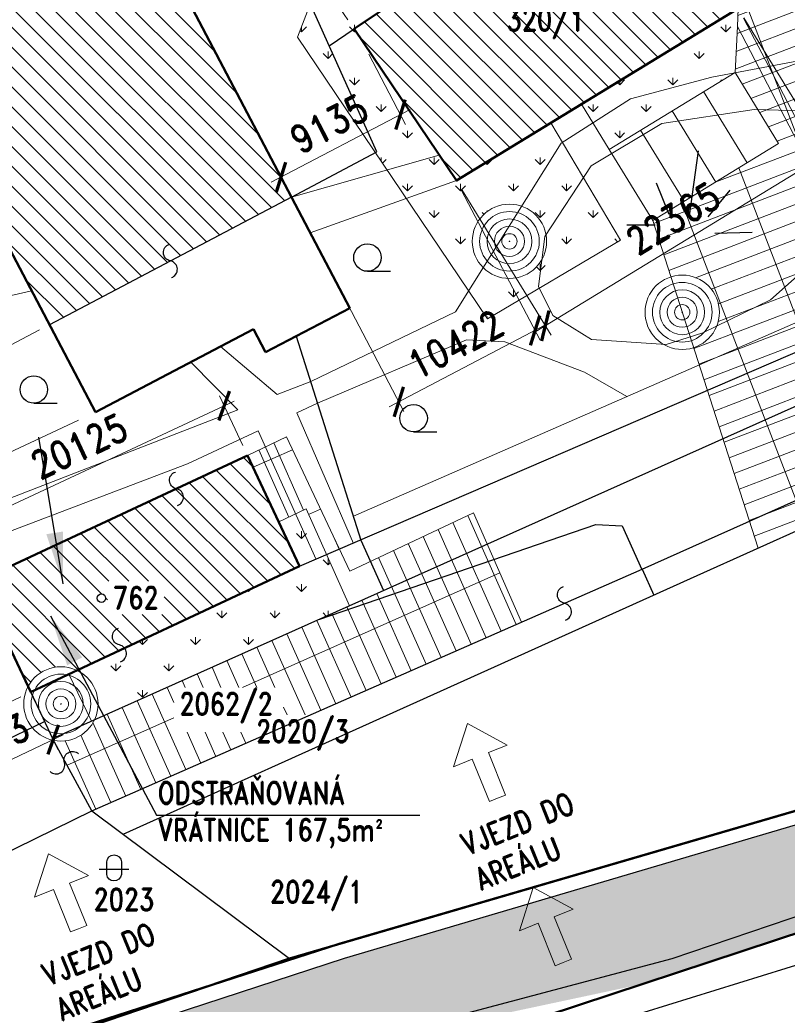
# Model space of a CAD drawing. Header units: millimetres. Extents: x -156521 to 298750130, y -256155368 to 337239.
# Tile 23 of 74: x 169499 to 221493, y -554234 to -487493. Entities that reach past the tile are written whole.
import ezdxf
from ezdxf.lldxf.tags import DXFTag

# ---------------------------------------------------------------- set-up
doc = ezdxf.new("R2010")
doc.units = ezdxf.units.MM
for name, color, linetype, lineweight in [('IN_C_TENKA', 7, 'Continuous', 18), ('IN_KOTY', 4, 'Continuous', 13), ('IN_SRAFY', 8, 'Continuous', 9)]:
    doc.layers.add(name, color=color, linetype=linetype, lineweight=lineweight)
doc.layers.add('IN_TEXT', color=7, linetype='Continuous')
doc.layers.add('KATASTR', color=116, linetype='Continuous')
doc.styles.add('Koty', font='romand.shx', dxfattribs={"width": 0.8})
doc.styles.add('ROMAND', font='romand.shx', dxfattribs={"width": 0.85})
tags = doc.linetypes.add('DOT', pattern=[1.75, 0.25, -1.5]).pattern_tags.tags
tags[6:7] = [DXFTag(74, 4), DXFTag(75, 0), DXFTag(340, '0'), DXFTag(46, 0.0), DXFTag(50, 0.0), DXFTag(44, 0.0), DXFTag(45, 0.0)]
tags[4:5] = [DXFTag(74, 4), DXFTag(75, 0), DXFTag(340, '0'), DXFTag(46, 0.0), DXFTag(50, 0.0), DXFTag(44, 0.0), DXFTag(45, 0.0)]
tags = doc.linetypes.add('DOT2', pattern=[0.875, 0.125, -0.75]).pattern_tags.tags
tags[6:7] = [DXFTag(74, 4), DXFTag(75, 0), DXFTag(340, '0'), DXFTag(46, 0.0), DXFTag(50, 0.0), DXFTag(44, 0.0), DXFTag(45, 0.0)]
tags[4:5] = [DXFTag(74, 4), DXFTag(75, 0), DXFTag(340, '0'), DXFTag(46, 0.0), DXFTag(50, 0.0), DXFTag(44, 0.0), DXFTag(45, 0.0)]
tags = doc.linetypes.add('TEČKOVANÁ', pattern=[4.7625, 0, -4.7625]).pattern_tags.tags
tags[6:7] = [DXFTag(74, 4), DXFTag(75, 0), DXFTag(340, '0'), DXFTag(46, 0.0), DXFTag(50, 0.0), DXFTag(44, 0.0), DXFTag(45, 0.0)]
tags[4:5] = [DXFTag(74, 4), DXFTag(75, 0), DXFTag(340, '0'), DXFTag(46, 0.0), DXFTag(50, 0.0), DXFTag(44, 0.0), DXFTag(45, 0.0)]
doc.dimstyles.new('IP 1_100', dxfattribs={"dimscale": 100, "dimtxt": 2.5, "dimasz": 2, "dimexe": 1, "dimexo": 1, "dimgap": 1, "dimtad": 1, "dimtoh": 1, "dimdec": 0, "dimzin": 0, "dimdsep": 46, "dimtxsty": 'ROMAND', "dimblk": 'ARCHTICK', "dimcen": 0.09, "dimclrt": 7, "dimadec": 0, "dimazin": 0, "dimtfac": 1, "dimtdec": 4, "dimtofl": 0, "dimtmove": 2, "dimatfit": 3, "dimfxl": 1, "dimtolj": 1, "dimtzin": 0, "dimarcsym": 0})
pattern_1 = [(135, (-1e-15, -673319.6), (-673.5192, -673.5192), [])]

# ---------------------------------------------------------------- blocks, each defined once
blk = doc.blocks.new('_ArchTick')
at = {"color": 0, "linetype": 'ByBlock', "lineweight": 13, "transparency": 33554687, "const_width": 0.15}
blk.add_lwpolyline([(-0.5, -0.5), (0.5, 0.5)], dxfattribs=at)
blk = doc.blocks.new('*45')
at = {"layer": 'IN_KOTY', "ltscale": 700, "transparency": 16777216}
for p, q in [((193147, -489837), (195638, -494591)), ((195954, -493578), (186534, -498515)), ((185055, -494078), (187546, -498831))]:
    blk.add_line(p, q, dxfattribs=at)
at = {"layer": 'IN_KOTY', "ltscale": 700, "transparency": 16777216, "xscale": 1500, "yscale": 1500, "zscale": 1500}
for p, rotation in [((195290, -493926), 27.65675675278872), ((187198, -498167), 207.6567567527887)]:
    blk.add_blockref('_ArchTick', p, dxfattribs=dict(at, rotation=rotation))
at = {"layer": 'IN_KOTY', "color": 7, "ltscale": 700, "transparency": 16777216, "insert": (190461, -494552), "char_height": 1875, "width": 4797.27, "attachment_point": 5, "rotation": 27.65676, "style": 'ROMAND'}
blk.add_mtext('\\A1;9135', dxfattribs=at)
blk = doc.blocks.new('*81')
at = {"layer": 'IN_KOTY', "ltscale": 700, "transparency": 16777216}
for p, q in [((218560, -487376), (224575, -497215)), ((204461, -508631), (224823, -496184)), ((199477, -499040), (205492, -508880))]:
    blk.add_line(p, q, dxfattribs=at)
at = {"layer": 'IN_KOTY', "ltscale": 700, "transparency": 16777216, "xscale": 1500, "yscale": 1500, "zscale": 1500}
for p, rotation in [((224184, -496576), 31.43458134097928), ((205101, -508240), 211.4345813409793)]:
    blk.add_blockref('_ArchTick', p, dxfattribs=dict(at, rotation=rotation))
at = {"layer": 'IN_KOTY', "color": 7, "ltscale": 700, "transparency": 16777216, "insert": (213762, -500968), "char_height": 1875, "width": 6076.26, "attachment_point": 5, "rotation": 31.43458, "style": 'ROMAND'}
blk.add_mtext('\\A1;22365', dxfattribs=at)
blk = doc.blocks.new('*83')
at = {"layer": 'IN_KOTY', "ltscale": 700, "transparency": 16777216}
for p, q in [((187535, -482625), (196128, -476826)), ((199078, -482539), (195086, -476624)), ((191729, -487499), (187737, -481584))]:
    blk.add_line(p, q, dxfattribs=at)
at = {"layer": 'IN_KOTY', "ltscale": 700, "transparency": 16777216, "xscale": 1500, "yscale": 1500, "zscale": 1500}
for p, rotation in [((195506, -477245), 34.01532151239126), ((188157, -482205), 214.0153215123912)]:
    blk.add_blockref('_ArchTick', p, dxfattribs=dict(at, rotation=rotation))
at = {"layer": 'IN_KOTY', "color": 7, "ltscale": 700, "transparency": 16777216, "insert": (190887, -478327), "char_height": 1875, "width": 4786.59, "attachment_point": 5, "rotation": 34.01532, "style": 'ROMAND'}
blk.add_mtext('\\A1;8866', dxfattribs=at)
blk = doc.blocks.new('*87')
at = {"layer": 'IN_KOTY', "ltscale": 700, "transparency": 16777216}
for p, q in [((199434, -499064), (204757, -509221)), ((190204, -503902), (195526, -514058)), ((205073, -508208), (194514, -513742))]:
    blk.add_line(p, q, dxfattribs=at)
at = {"layer": 'IN_KOTY', "ltscale": 700, "transparency": 16777216, "xscale": 1500, "yscale": 1500, "zscale": 1500}
for p, rotation in [((204409, -508556), 27.65675675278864), ((195178, -513394), 207.6567567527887)]:
    blk.add_blockref('_ArchTick', p, dxfattribs=dict(at, rotation=rotation))
at = {"layer": 'IN_KOTY', "color": 7, "ltscale": 700, "transparency": 16777216, "insert": (199010, -509480), "char_height": 1875, "width": 5875.08, "attachment_point": 5, "rotation": 27.65676, "style": 'ROMAND'}
blk.add_mtext('\\A1;10422', dxfattribs=at)
blk = doc.blocks.new('*89')
at = {"layer": 'IN_KOTY', "ltscale": 700, "transparency": 16777216}
for p, q in [((243736, -474189), (249028, -484290)), ((222796, -497185), (249344, -483278)), ((218517, -487400), (223809, -497501))]:
    blk.add_line(p, q, dxfattribs=at)
at = {"layer": 'IN_KOTY', "ltscale": 700, "transparency": 16777216, "xscale": 1500, "yscale": 1500, "zscale": 1500}
for p, rotation in [((248680, -483626), 27.64786981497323), ((223461, -496837), 207.6478698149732)]:
    blk.add_blockref('_ArchTick', p, dxfattribs=dict(at, rotation=rotation))
at = {"layer": 'IN_KOTY', "color": 7, "ltscale": 700, "transparency": 16777216, "insert": (235287, -488736), "char_height": 1875, "width": 6059.17, "attachment_point": 5, "rotation": 27.64787, "style": 'ROMAND'}
blk.add_mtext('\\A1;28470', dxfattribs=at)
blk = doc.blocks.new('*108')
at = {"layer": 'IN_KOTY', "ltscale": 700, "transparency": 16777216}
for p, q in [((184605, -516345), (183031, -512985)), ((164444, -522517), (184029, -513346)), ((166379, -524880), (164806, -521520))]:
    blk.add_line(p, q, dxfattribs=at)
at = {"layer": 'IN_KOTY', "ltscale": 700, "transparency": 16777216, "xscale": 1500, "yscale": 1500, "zscale": 1500}
for p, rotation in [((183349, -513664), 25.09252012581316), ((165124, -522199), 205.0925201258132)]:
    blk.add_blockref('_ArchTick', p, dxfattribs=dict(at, rotation=rotation))
at = {"layer": 'IN_KOTY', "color": 7, "ltscale": 700, "transparency": 16777216, "insert": (173521, -516403), "char_height": 1875, "width": 6076.26, "attachment_point": 5, "rotation": 25.09252, "style": 'ROMAND'}
blk.add_mtext('\\A1;20125', dxfattribs=at)
blk = doc.blocks.new('*109')
at = {"layer": 'IN_KOTY', "ltscale": 700, "transparency": 16777216}
for p, q in [((166019, -525880), (162196, -527686)), ((162554, -526687), (166742, -535553)), ((169567, -533389), (165744, -535195))]:
    blk.add_line(p, q, dxfattribs=at)
at = {"layer": 'IN_KOTY', "ltscale": 700, "transparency": 16777216, "xscale": 1500, "yscale": 1500, "zscale": 1500}
for p, rotation in [((162874, -527365), 115.2873047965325), ((166422, -534875), 295.2873047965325)]:
    blk.add_blockref('_ArchTick', p, dxfattribs=dict(at, rotation=rotation))
at = {"layer": 'IN_KOTY', "color": 7, "ltscale": 700, "transparency": 16777216, "insert": (166174, -530399), "char_height": 1875, "width": 4799.41, "attachment_point": 5, "rotation": 295.2873, "style": 'ROMAND'}
blk.add_mtext('\\A1;8305', dxfattribs=at)
blk = doc.blocks.new('*110')
at = {"layer": 'IN_KOTY', "ltscale": 700, "transparency": 16777216}
for p, q in [((173475, -514633), (159211, -521312)), ((159573, -520315), (163186, -528031)), ((176452, -520991), (162189, -527670))]:
    blk.add_line(p, q, dxfattribs=at)
at = {"layer": 'IN_KOTY', "ltscale": 700, "transparency": 16777216, "xscale": 1500, "yscale": 1500, "zscale": 1500}
for p, rotation in [((159891, -520994), 115.0925201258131), ((162868, -527352), 295.0925201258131)]:
    blk.add_blockref('_ArchTick', p, dxfattribs=dict(at, rotation=rotation))
at = {"layer": 'IN_KOTY', "color": 7, "ltscale": 700, "transparency": 16777216, "insert": (162908, -523457), "char_height": 1875, "width": 4470.4, "attachment_point": 5, "rotation": 295.09252, "style": 'ROMAND'}
blk.add_mtext('\\A1;7021', dxfattribs=at)
blk = doc.blocks.new('*111')
at = {"layer": 'IN_KOTY', "ltscale": 700, "transparency": 16777216}
for p, q in [((169621, -531748), (172089, -536972)), ((162530, -535098), (164998, -540322)), ((163999, -539964), (172447, -535974))]:
    blk.add_line(p, q, dxfattribs=at)
at = {"layer": 'IN_KOTY', "ltscale": 700, "transparency": 16777216, "xscale": 1500, "yscale": 1500, "zscale": 1500}
for p, rotation in [((171769, -536294), 25.28730478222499), ((164678, -539644), 205.287304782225)]:
    blk.add_blockref('_ArchTick', p, dxfattribs=dict(at, rotation=rotation))
at = {"layer": 'IN_KOTY', "color": 7, "ltscale": 700, "transparency": 16777216, "insert": (167502, -536443), "char_height": 1875, "width": 4772.7, "attachment_point": 5, "rotation": 25.2873, "style": 'ROMAND'}
blk.add_mtext('\\A1;7843', dxfattribs=at)
blk = doc.blocks.new('*124')
at = {"layer": 'IN_KOTY', "ltscale": 700, "transparency": 16777216}
for p, q in [((147914, -464762), (142794, -467445)), ((166735, -511514), (143110, -466433)), ((170843, -508515), (165723, -511198))]:
    blk.add_line(p, q, dxfattribs=at)
at = {"layer": 'IN_KOTY', "ltscale": 700, "transparency": 16777216, "xscale": 1500, "yscale": 1500, "zscale": 1500}
for p, rotation in [((143458, -467097), 117.6567567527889), ((166387, -510850), 297.6567567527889)]:
    blk.add_blockref('_ArchTick', p, dxfattribs=dict(at, rotation=rotation))
at = {"layer": 'IN_KOTY', "color": 7, "ltscale": 700, "transparency": 16777216, "insert": (156418, -488190), "char_height": 1875, "width": 6101.54, "attachment_point": 5, "rotation": 297.65676, "style": 'ROMAND'}
blk.add_mtext('\\A1;49397', dxfattribs=at)

msp = doc.modelspace()

# ---------------------------------------------------------------- hatches: boundary and pattern name
at = {"layer": 'IN_SRAFY', "transparency": 33554687}
h = msp.add_hatch(dxfattribs=at)
h.set_pattern_fill('ANSI31', color=42, scale=300, angle=90, style=0, pattern_type=2)
h.set_pattern_definition(pattern_1)
h.paths.add_polyline_path([(171507.10989, -508166.98477), (187904.11524, -499513.83491), (166940.60515, -499513.83491)])
h.paths.add_polyline_path([(166940.60515, -499513.83491), (187904.11524, -499513.83491), (169544.59699, -464479.88567), (148452.22836, -464479.88567)])
h.paths.add_polyline_path([(148452.22836, -464479.88567), (169544.59699, -464479.88567), (165000.09431, -455807.98731)])
h = msp.add_hatch(dxfattribs=at)
h.set_pattern_fill('GRATE', color=8, scale=1400, angle=21, style=0, pattern_type=2)
h.set_pattern_definition([(21, (-6e-11, -673319.6), (-398.2364, 1037.4412), []), (111, (-6e-11, -673319.6), (-4149.765, -1592.946), [])])
h.paths.add_polyline_path([(219517.78501, -523306.169), (223561.17726, -521481.79139), (233279.23008, -517097.00831), (232700.58416, -515892.44942), (232470.72, -515413.94448), (231127.05843, -512616.86348), (230302.85528, -510901.13163), (229944.8139, -510155.80202), (230912.24945, -509722.63628), (231132.22065, -509624.14497), (231413.50742, -509498.19985), (231752.75164, -509346.30449), (231936.64494, -509263.96693), (231909.3879, -509170.27226), (231851.76739, -508972.20472), (231788.42441, -508754.46645), (231720.11516, -508519.6569), (231647.65515, -508270.57931), (231647.65515, -508270.57931), (231614.66294, -508157.17026), (231581.10987, -508041.8333), (231547.07363, -507924.83548), (231512.63304, -507806.44769), (231477.86782, -507686.94404), (231442.85848, -507566.60123), (231407.68608, -507445.69789), (231372.43205, -507324.51397), (231201.6052, -506737.30539), (231040.18953, -506182.44727), (231034.28876, -506162.16369), (230897.07774, -505690.50781), (230780.15414, -505288.58891), (230695.86028, -504998.83305), (230648.84006, -504837.20344), (230641.68392, -504812.60458), (214184.63876, -504812.60458), (214775.4215, -504837.20344), (215344.19669, -504998.83305), (215859.62941, -505288.58891), (216293.32348, -505690.50781), (216607.85922, -506162.16369), (216621.38585, -506182.44727), (216825.74293, -506737.30539), (216895.13629, -507324.51397), (216892.21986, -507445.69789), (216883.47733, -507566.60123), (216868.92893, -507686.94404), (216848.60834, -507806.44769), (216822.56263, -507924.83548), (216790.8521, -508041.8333), (216753.55016, -508157.17026), (216710.74319, -508270.57931), (216710.74319, -508270.57931), (216593.59103, -508519.6569), (216449.96391, -508754.46645), (216281.57649, -508972.20472), (216090.43904, -509170.27226), (215977.81014, -509263.96693), (215878.83344, -509346.30449), (215649.28589, -509498.19985), (215404.53683, -509624.14497), (215147.50816, -509722.63628), (215286.87207, -510155.80202), (215526.66954, -510901.13163), (216078.67787, -512616.86348), (216978.59239, -515413.94448), (217132.54343, -515892.44942), (217520.09032, -517097.00831), (218930.82171, -521481.79139)])
h.paths.add_polyline_path([(213604.39583, -504926.39166), (214184.63876, -504812.60458), (213567.78672, -504812.60458)])
h.paths.add_polyline_path([(213567.78672, -504812.60458), (230641.68392, -504812.60458), (230581.73075, -504606.51865), (213501.48198, -504606.51865)])
h.paths.add_polyline_path([(213501.48198, -504606.51865), (227155.26471, -504606.51865), (231065.21856, -501426.07362), (212478.22643, -501426.07362)])
h.paths.add_polyline_path([(227155.26471, -504606.51865), (230581.73075, -504606.51865), (230466.98546, -504212.08754), (230202.41629, -503302.64454), (232861.07799, -501891.95531), (232300.9195, -500420.92649), (230492.4761, -501891.95531), (228758.21258, -503302.64454), (227640.16773, -504212.08754)])
h.paths.add_polyline_path([(212478.22643, -501426.07362), (227820.97779, -501426.07362), (227866.73312, -501105.9935), (228253.10073, -498403.16957), (227609.96771, -495890.74646), (227302.42469, -494689.31817), (226622.54725, -493580.76714), (225660.34916, -492011.8878), (228974.09311, -491684.36796), (228751.90521, -491095.5107), (228740.97632, -491066.54624), (228035.7382, -489197.47696), (227106.93405, -486735.89802), (221329.65833, -471424.57514), (220417.87765, -469008.11295), (209390.48017, -471424.57514), (218169.22992, -486735.89802), (218049.67957, -489197.47696), (217958.90536, -491066.54624), (217976.60934, -491095.5107), (218336.53736, -491684.36796), (218536.72776, -492011.8878), (219495.676, -493580.76714), (220173.25714, -494689.31817), (220907.60777, -495890.74646), (216797.1787, -498403.16957), (212375.24595, -501105.9935)])
h.paths.add_polyline_path([(227820.97779, -501426.07362), (231065.21856, -501426.07362), (232300.9195, -500420.92649), (231539.11767, -498420.36336), (229064.3703, -500420.92649)])
h.paths.add_polyline_path([(209390.48017, -471424.57514), (220417.87765, -469008.11295), (219358.61387, -466200.78118), (214001.61499, -469008.11295)])
h = msp.add_hatch(dxfattribs=at)
h.set_pattern_fill('GRASS', color=42, scale=100, style=0, pattern_type=2)
h.set_pattern_definition([(90, (0, -673319.6), (-1796.051, 1796.051), [476.25, -3115.852]), (45, (0, -673319.6), (-1796.051, 1796.051), [476.25, -2063.75]), (135, (0, -673319.6), (-1796.051, -1796.051), [476.25, -2063.75])])
h.paths.add_polyline_path([(201195.46403, -507776.43935), (204406.95283, -505872.80673), (204693.94483, -505702.6902), (204906.66508, -505576.59877), (199710.79677, -505576.59877), (199795.89558, -505702.6902), (199910.70683, -505872.80673)])
h.paths.add_polyline_path([(199710.79677, -505576.59877), (204631.56086, -505576.59877), (204702.35905, -505024.7327), (199338.34365, -505024.7327)])
h.paths.add_polyline_path([(204631.56086, -505576.59877), (204906.66508, -505576.59877), (207968.60294, -503761.61352), (208211.49163, -503617.63954), (208462.12498, -503469.07485), (208719.45763, -503316.53912), (208982.41625, -503160.66854), (209249.90408, -503002.11324), (209520.80544, -502841.53455), (209793.99044, -502679.60222), (210068.31964, -502516.99165), (210166.04558, -502459.06391), (210193.124, -502443.01299), (210168.31937, -502401.1668), (210134.03676, -502343.33094), (210099.80859, -502285.58692), (210065.65295, -502227.96527), (210031.58791, -502170.49647), (209997.63148, -502113.2109), (209963.80163, -502056.13886), (209773.07935, -501734.3843), (209590.41763, -501426.22818), (209418.99038, -501137.02494), (209261.77627, -500871.79974), (209121.50703, -500635.16108), (209000.61995, -500431.22073), (208901.21555, -500263.52233), (208825.02104, -500134.97978), (208750.26572, -500008.86517), (202909.92807, -500008.86517), (203494.09497, -500134.97978), (203800.27906, -500263.52233), (204086.89576, -500431.22073), (204348.96488, -500635.16108), (204581.93275, -500871.79974), (204781.75136, -501137.02494), (204944.94872, -501426.22818), (205068.68913, -501734.3843), (205150.8225, -502056.13886), (205160.76479, -502113.2109), (205169.39209, -502170.49647), (205176.69985, -502227.96527), (205182.68421, -502285.58692), (205187.34199, -502343.33094), (205190.67074, -502401.1668), (205192.1148, -502443.01299), (205192.66869, -502459.06391), (205193.33479, -502516.99165), (205188.08115, -502679.60222), (205172.34213, -502841.53455), (205146.18338, -503002.11324), (205109.714, -503160.66854), (205063.08611, -503316.53912), (205006.49419, -503469.07485), (204940.17427, -503617.63954), (204864.40298, -503761.61352)])
h.paths.add_polyline_path([(199338.34365, -505024.7327), (202434.30813, -505024.7327), (201869.20349, -504904.11332), (201346.44889, -504657.9022), (200893.5476, -504299.05305), (200727.36731, -504115.84272), (200579.95513, -503917.21852), (200452.73222, -503705.09533), (200346.92507, -503481.51813), (200263.55373, -503248.64233), (200203.42193, -503008.713), (200167.1094, -502764.04319), (200154.9662, -502516.99165), (200225.85341, -501923.58549), (200434.52564, -501363.57499), (200769.23926, -500868.47636), (201211.15729, -500466.15271), (201735.40951, -500179.24597), (202312.4921, -500023.90266), (202909.92807, -500008.86517), (195953.14639, -500008.86517), (195963.29516, -500023.90266), (196068.136, -500179.24597), (196261.76868, -500466.15271), (196533.29597, -500868.47636), (196867.43688, -501363.57499), (197245.38666, -501923.58549), (197645.87509, -502516.99165), (197812.60959, -502764.04319), (197977.73667, -503008.713), (198139.66442, -503248.64233), (198296.83175, -503481.51813), (198447.72348, -503705.09533), (198590.88493, -503917.21852), (198724.93593, -504115.84272), (198848.58416, -504299.05305), (199090.7706, -504657.9022), (199256.93791, -504904.11332)])
h.paths.add_polyline_path([(202434.30813, -505024.7327), (204702.35905, -505024.7327), (204703.81107, -505013.41429), (204722.11283, -504870.75359), (204756.30142, -504604.25628), (204804.57812, -504227.94337), (204864.40298, -503761.61352), (204523.18639, -504227.94337), (204084.68795, -504604.25628), (203571.97802, -504870.75359), (203012.0314, -505013.41429)])
h.paths.add_polyline_path([(195953.14639, -500008.86517), (208750.26572, -500008.86517), (208516.51187, -499614.51499), (207796.58343, -498399.9728), (194867.3087, -498399.9728), (195687.00038, -499614.51499)])
h.paths.add_polyline_path([(194867.3087, -498399.9728), (199086.31679, -498399.9728), (198598.01812, -497676.45767), (197919.88608, -496671.66528), (197811.92471, -496511.69825), (192527.29003, -488681.42264), (192148.69043, -488120.44929), (188524.39505, -488120.44929), (188308.28194, -488681.42264), (193592.91662, -496511.69825), (193700.878, -496671.66528), (194379.01003, -497676.45767)])
h.paths.add_polyline_path([(199086.31679, -498399.9728), (207796.58343, -498399.9728), (207677.30502, -498198.74633), (199415.53169, -498198.74633)])
h.paths.add_polyline_path([(199415.53169, -498198.74633), (207677.30502, -498198.74633), (206255.12523, -495799.48378), (205480.0567, -494491.91851), (203340.82535, -495799.48378)])
h.paths.add_polyline_path([(209426.54353, -496281.79328), (212374.59065, -494479.85446), (214431.47788, -493222.6205), (217882.45176, -491113.27707), (211007.6551, -491113.27707), (207556.68122, -493222.6205), (208325.14203, -494479.85446)])
h.paths.add_polyline_path([(211007.6551, -491113.27707), (217882.45176, -491113.27707), (217958.90536, -491066.54624), (218169.22992, -486735.89802), (211084.1087, -491066.54624)])
h.paths.add_polyline_path([(188524.39505, -488120.44929), (192148.69043, -488120.44929), (194661.08201, -486424.84209), (199497.92877, -483160.46553), (197973.79144, -480902.14191), (197752.50852, -480574.26564), (203230.10215, -477273.03151), (198230.35491, -477273.03151), (191930.88303, -480574.26564), (191305.22388, -480902.14191), (190435.21224, -483160.46553), (189177.62207, -486424.84209)])
h.paths.add_polyline_path([(205204.14044, -479862.26718), (209409.40844, -477273.03151), (203230.10215, -477273.03151)])
h.paths.add_polyline_path([(198230.35491, -477273.03151), (209409.40844, -477273.03151), (211712.30034, -475855.11241), (209390.48017, -471424.57514), (200936.05258, -475855.11241)])
h = msp.add_hatch(dxfattribs=at)
h.set_pattern_fill('ANSI31', color=42, scale=300, angle=90, style=0, pattern_type=2)
h.set_pattern_definition(pattern_1)
h.paths.add_polyline_path([(199086.31679, -498399.9728), (215904.04626, -488120.44929), (192148.69043, -488120.44929)])
h.paths.add_polyline_path([(192148.69043, -488120.44929), (215904.04626, -488120.44929), (218169.22992, -486735.89802), (194200.18853, -486735.89802)])
h.paths.add_polyline_path([(194200.18853, -486735.89802), (218169.22992, -486735.89802), (216047.4791, -483160.46553), (199497.92877, -483160.46553)])
h.paths.add_polyline_path([(199497.92877, -483160.46553), (216047.4791, -483160.46553), (214512.76358, -480574.26564), (197752.50852, -480574.26564)])
h.paths.add_polyline_path([(197752.50852, -480574.26564), (214512.76358, -480574.26564), (214090.24593, -479862.26718), (198933.89648, -479862.26718)])
h.paths.add_polyline_path([(198933.89648, -479862.26718), (205204.14044, -479862.26718), (203230.10215, -477273.03151)])
h.paths.add_polyline_path([(205204.14044, -479862.26718), (214090.24593, -479862.26718), (211712.30034, -475855.11241)])
h = msp.add_hatch(dxfattribs=at)
h.set_pattern_fill('DOTS', color=256, scale=200, style=0, pattern_type=2)
h.paths.add_polyline_path([(84946.83872, -660065.72654), (94572.45104, -660065.72654), (106057.64652, -630430.2945), (96531.40918, -630430.2945)])
h.paths.add_polyline_path([(96531.40918, -630430.2945), (97651.62678, -630430.2945), (96722.13296, -629942.38847)])
h.paths.add_polyline_path([(97651.62678, -630430.2945), (106057.64652, -630430.2945), (116484.33056, -603526.15629), (121463.65326, -590677.93095), (131230.84702, -583677.73702), (140878.84142, -576762.97384), (157777.56626, -570507.57008), (169244.80037, -566262.74214), (172050.77716, -565224.05325), (172050.77716, -565224.05325), (175515.51006, -564974.99399), (149319.42434, -564974.99399), (148566.30268, -565224.05325), (148566.30268, -565224.05325), (145425.44741, -566262.74214), (135662.50623, -570507.57008), (126853.50764, -576762.97384), (117115.98447, -583677.73702), (113637.42258, -590677.93095), (107252.83561, -603526.15629)])
h.paths.add_polyline_path([(149319.42434, -564974.99399), (175515.51006, -564974.99399), (176285.57837, -564707.35204), (150128.73751, -564707.35204)])
h.paths.add_polyline_path([(176285.57837, -564707.35204), (176285.57837, -564707.35204)])
h.paths.add_polyline_path([(150128.73751, -564707.35204), (176285.57837, -564707.35204), (176646.74792, -560977.54934), (161407.1584, -560977.54934)])
h.paths.add_polyline_path([(161407.1584, -560977.54934), (176646.74792, -560977.54934), (176646.74792, -560977.54934), (185391.77035, -558641.5803), (185391.77035, -558641.5803), (188562.74567, -557794.54986), (211702.19603, -552854.72842), (186177.19084, -552854.72842), (171062.52375, -557794.54986), (168470.81406, -558641.5803), (168470.81406, -558641.5803), (161407.1584, -560977.54934)])
h.paths.add_polyline_path([(211702.19603, -552854.72842), (211702.19603, -552854.72842), (211702.19603, -552854.72842), (211702.19603, -552854.72842), (211702.19603, -552854.72842)])
h.paths.add_polyline_path([(186177.19084, -552854.72842), (211702.19603, -552854.72842), (216954.45944, -551119.7188), (240608.03764, -543306.09969), (248746.58036, -539390.88246), (251434.11588, -538097.98695), (234637.33262, -538097.98695), (231174.69417, -539390.88246), (217926.13035, -543306.09969), (191485.90354, -551119.7188)])
h.paths.add_polyline_path([(234637.33262, -538097.98695), (234637.33262, -538097.98695), (234637.33262, -538097.98695)])
h.paths.add_polyline_path([(234637.33262, -538097.98695), (251434.11588, -538097.98695), (269725.44931, -529298.55612), (271371.99438, -528506.45097), (280874.16485, -523597.26457), (264179.9855, -523597.26457), (255050.39953, -528506.45097), (253577.32609, -529298.55612)])
h.paths.add_polyline_path([(264179.9855, -523597.26457), (265883.58361, -523597.26457), (265499.1015, -522887.94583)])
h.paths.add_polyline_path([(265883.58361, -523597.26457), (280874.16485, -523597.26457), (282247.11486, -522887.94583), (283620.06487, -522178.6271), (283899.82315, -522034.09323), (314772.0807, -506084.29867), (296215.67813, -506084.29867), (265381.26532, -522034.09323), (265114.61939, -522178.6271), (265499.1015, -522887.94583)])
h.paths.add_polyline_path([(314772.0807, -506084.29867), (314772.0807, -506084.29867), (314772.0807, -506084.29867)])
h.paths.add_polyline_path([(296215.67813, -506084.29867), (314772.0807, -506084.29867), (315663.37572, -505870.61231), (327612.8868, -503005.73878), (334801.81829, -502684.76912), (302331.34725, -502684.76912), (301756.82086, -503005.73878), (296628.78022, -505870.61231)])
h.paths.add_polyline_path([(364756.41583, -504325.13049), (364756.41583, -503533.08924), (364756.41583, -503101.03843), (347970.21675, -503101.03843), (354226.51683, -503533.08924)])
h.paths.add_polyline_path([(347970.21675, -503101.03843), (347970.21675, -503101.03843), (347970.21675, -503101.03843)])
h.paths.add_polyline_path([(347970.21675, -503101.03843), (364756.41583, -503101.03843), (364756.41583, -502684.76912), (334801.81829, -502684.76912)])
h.paths.add_polyline_path([(302331.34725, -502684.76912), (364756.41583, -502684.76912), (364756.41583, -499298.05959), (308393.45922, -499298.05959)])
h.paths.add_polyline_path([(308393.45922, -499298.05959), (313769.98437, -499298.05959), (317502.6213, -497604.70482), (317564.85637, -497593.39671), (323892.94532, -496443.58305), (327960.43396, -495704.52043), (318115.7199, -495704.52043), (315505.56495, -496443.58305), (311444.7564, -497593.39671), (311424.51521, -497604.70482)])
h.paths.add_polyline_path([(313769.98437, -499298.05959), (364756.41583, -499298.05959), (364756.41583, -497604.70482), (364756.41583, -496443.58305), (364756.41583, -495772.95044), (327583.82403, -495772.95044), (323892.94532, -496443.58305), (317502.6213, -497604.70482)])
h.paths.add_polyline_path([(327583.82403, -495772.95044), (330368.58273, -495772.95044), (330368.58273, -495704.52043), (327960.43396, -495704.52043)])
h.paths.add_polyline_path([(338947.15416, -495772.95044), (364756.41583, -495772.95044), (364756.41583, -495704.52043), (364756.41583, -493921.9554), (339473.76445, -492737.23616), (338947.15416, -492737.23616), (338947.15416, -493921.9554), (338947.15416, -495704.52043)])
h.paths.add_polyline_path([(318115.7199, -495704.52043), (330368.58273, -495704.52043), (330368.58273, -494480.73181), (330368.58273, -493230.58075), (322437.78653, -494480.73181)])
h.paths.add_polyline_path([(333498.2968, -492737.23616), (339473.76445, -492737.23616), (334867.56824, -492521.3945)])
h = msp.add_hatch(dxfattribs=at)
h.set_pattern_fill('GRATE', color=8, scale=1400, angle=114, style=0, pattern_type=2)
h.set_pattern_definition([(114, (6e-11, -673319.6), (-1015.1774, -451.986), []), (204, (6e-11, -673319.6), (1807.944, -4060.71), [])])
h.paths.add_polyline_path([(174395.93111, -541121.13466), (185133.88159, -536400.81396), (185133.88159, -536391.21587), (171814.58862, -536391.21587), (171819.82676, -536400.81396)])
h.paths.add_polyline_path([(171814.58862, -536391.21587), (172202.97553, -536391.21587), (171787.96716, -536342.43609)])
h.paths.add_polyline_path([(172202.97553, -536391.21587), (185133.88159, -536391.21587), (185133.88159, -536370.72296), (185133.88159, -536281.5212), (185133.88159, -536126.06488), (185133.88159, -535908.63122), (185133.88159, -535784.13675), (173917.15441, -535784.13675), (173773.28236, -535908.63122), (173416.44344, -536126.06488), (173028.57136, -536281.5212), (172620.33803, -536370.72296)])
h.paths.add_polyline_path([(173917.15441, -535784.13675), (179941.01558, -535784.13675), (179941.01558, -535635.20268), (179941.01558, -535313.30234), (179941.01558, -534951.78696), (179941.01558, -532748.42247), (179486.28933, -532748.42247), (174565.27887, -534951.78696), (174355.71255, -535313.30234), (174089.27008, -535635.20268)])
h.paths.add_polyline_path([(187376.72987, -534604.02422), (189221.2817, -534604.02422), (193442.46941, -532748.42247), (187376.72987, -532748.42247)])
h.paths.add_polyline_path([(179486.28933, -532748.42247), (193442.46941, -532748.42247), (203493.84562, -528329.91455), (202550.77061, -526184.57457), (201681.86216, -524207.95127), (201168.55678, -523040.26625), (200237.93941, -520923.26532), (195741.26388, -523040.26625), (193261.00958, -524207.95127), (194146.03546, -526184.57457), (189354.61738, -528329.91455)])
h.paths.add_polyline_path([(190286.27258, -523748.62095), (191145.8159, -523377.65021), (189861.48601, -520649.63308), (188898.71206, -520649.63308), (190120.17178, -523377.65021)])
h.paths.add_polyline_path([(187041.27453, -521524.10067), (188183.0806, -520986.54698), (188898.71206, -520649.63308), (186629.58178, -520649.63308), (186788.1983, -520986.54698)])
h.paths.add_polyline_path([(186629.58178, -520649.63308), (189861.48601, -520649.63308), (188154.80012, -517024.49879), (187883.32384, -516447.86194), (187568.42941, -515779.00156), (186147.71765, -516447.86194), (184922.89589, -517024.49879)])
h = msp.add_hatch(dxfattribs=at)
h.set_pattern_fill('ANSI31', color=42, scale=300, angle=90, style=0, pattern_type=2)
h.set_pattern_definition([(135, (-3e-11, -673319.6), (-673.5192, -673.5192), [])])
h.paths.add_polyline_path([(170065.36764, -532688.66081), (170330.68886, -532288.2024), (170667.20088, -531945.38766), (171062.66754, -531672.68194), (171502.70897, -531480.00131), (171971.32448, -531374.35197), (172451.4744, -531359.57551), (169437.47215, -531359.57551), (169444.45295, -531374.35197), (169494.36453, -531480.00131), (169585.39202, -531672.68194), (169714.2255, -531945.38766), (169876.18036, -532288.2024)])
h.paths.add_polyline_path([(173376.75647, -531601.46661), (173729.58578, -531436.20924), (173893.20102, -531359.57551), (172451.4744, -531359.57551), (172925.69962, -531436.20924)])
h.paths.add_polyline_path([(169437.47215, -531359.57551), (173893.20102, -531359.57551), (181467.39833, -527811.9905), (167761.49799, -527811.9905)])
h.paths.add_polyline_path([(167761.49799, -527811.9905), (175446.57727, -527811.9905), (175446.57727, -526989.51089), (167372.9366, -526989.51089)])
h.paths.add_polyline_path([(179282.29155, -527811.9905), (181467.39833, -527811.9905), (186271.21385, -525561.9905), (179282.29155, -525561.9905)])
h.paths.add_polyline_path([(167372.9366, -526989.51089), (175032.84212, -526989.51089), (174923.53088, -526967.76754), (174830.86129, -526905.8477), (174768.94145, -526813.1781), (174747.19809, -526703.86687), (174768.94145, -526594.55563), (174830.86129, -526501.88604), (174923.53088, -526439.96619), (175032.84212, -526418.22284), (167103.04482, -526418.22284), (167113.31696, -526439.96619), (167142.56955, -526501.88604), (167186.34915, -526594.55563), (167237.99071, -526703.86687), (167289.63226, -526813.1781), (167333.41186, -526905.8477), (167362.66445, -526967.76754)])
h.paths.add_polyline_path([(175032.84212, -526989.51089), (175446.57727, -526989.51089), (175446.57727, -526967.76754), (175446.57727, -526905.8477), (175446.57727, -526813.1781), (175446.57727, -526703.86687), (175446.57727, -526594.55563), (175446.57727, -526501.88604), (175446.57727, -526439.96619), (175446.57727, -526418.22284), (175032.84212, -526418.22284), (175142.15336, -526439.96619), (175234.82295, -526501.88604), (175296.74279, -526594.55563), (175318.48615, -526703.86687), (175296.74279, -526813.1781), (175234.82295, -526905.8477), (175142.15336, -526967.76754)])
h.paths.add_polyline_path([(167103.04482, -526418.22284), (175446.57727, -526418.22284), (175446.57727, -525561.9905), (166698.53773, -525561.9905)])
h.paths.add_polyline_path([(166698.53773, -525561.9905), (186271.21385, -525561.9905), (186277.29712, -525559.14123), (188459.70198, -524536.9515), (184922.89588, -517024.49877), (168880.07488, -524536.9515), (166697.19166, -525559.14123)])
h = msp.add_hatch(dxfattribs=at)
h.set_pattern_fill('GRASS', color=42, scale=100, style=0, pattern_type=2)
h.paths.add_polyline_path([(174565.27887, -534951.78696), (174849.95861, -534824.32264), (175141.1285, -534693.95239), (175437.89866, -534561.07463), (175739.3621, -534426.09547), (176044.59751, -534289.42743), (176352.67202, -534151.48819), (176662.6441, -534012.69932), (176973.56642, -533873.48499), (177761.55393, -533520.66645), (178534.00872, -533174.80264), (179275.70423, -532842.71118), (179972.02024, -532530.93822), (180609.23104, -532245.62941), (181174.776, -531992.40871), (181657.50715, -531776.2676), (182047.90896, -531601.46661), (191839.39069, -527217.36636), (190639.24471, -524536.9515), (190286.27258, -523748.62095), (189290.25173, -521524.10067), (189049.56403, -520986.54698), (188898.71206, -520649.63308), (188183.0806, -520986.54698), (187041.27453, -521524.10067), (188088.5619, -523748.62095), (188459.70198, -524536.9515), (182736.93819, -527217.36636), (173376.75647, -531601.46661), (173684.23332, -531776.2676), (173964.19835, -531992.40871), (174211.13291, -532245.62941), (174420.16945, -532530.93822), (174587.18748, -532842.71118), (174708.89474, -533174.80264), (174782.89216, -533520.66645), (174807.72111, -533873.48499), (174803.87156, -534012.69932), (174792.33468, -534151.48819), (174773.14572, -534289.42743), (174746.36333, -534426.09547), (174712.06936, -534561.07463), (174670.36862, -534693.95239), (174621.38856, -534824.32264)])

# ---------------------------------------------------------------- linework, layer by layer
at = {"layer": 'IN_C_TENKA', "color": 42, "linetype": 'DOT2', "lineweight": 20, "ltscale": 500, "transparency": 33554687}
for p, q in [((191305.22388, -480902.14191), (188308.28194, -488681.42264)), ((188308.28194, -488681.42264), (201195.46403, -507776.43935)), ((220907.60777, -495890.74646), (217958.90536, -491066.54624)), ((218774.51732, -497194.55822), (215825.8149, -492370.358)), ((209426.54353, -496281.79328), (207556.68122, -493222.6205)), ((216641.42686, -498498.36998), (213692.72445, -493674.16976)), ((210193.124, -502443.01299), (205480.0567, -494491.91851)), ((214508.33641, -499802.18174), (211559.63399, -494977.98152)), ((212375.24595, -501105.9935), (220907.60777, -495890.74646)), ((201195.46403, -507776.43935), (210193.124, -502443.01299))]:
    msp.add_line(p, q, dxfattribs=at)
at = {"layer": 'IN_C_TENKA', "color": 165, "lineweight": 50, "transparency": 33554687}
msp.add_lwpolyline([(17876.26353, -524056.30054), (53344.92755, -494511.19206), (65681.64135, -486436.28528), (166552.33213, -433194.25512), (166552.33213, -433194.25512), (169175.60696, -443276.13323), (166866.98472, -445299.0483), (167304.95616, -446794.45618), (194105.573, -433352.75124), (199252.94404, -443615.78854), (221511.94779, -432451.90517), (225124.71416, -433254.02992), (237769.4597, -456552.58943), (219358.61387, -466200.78118), (228974.09311, -491684.36796), (240291.69419, -490565.7725), (245551.71493, -503167.86897), (229944.8139, -510155.80202), (241386.82939, -533974.48139), (232761.45768, -537999.03974), (187770.89119, -551119.7188), (165230.95185, -558792.49841)], dxfattribs=at)
at = {"layer": 'IN_C_TENKA', "color": 3, "linetype": 'DOT2', "lineweight": 20, "ltscale": 500, "transparency": 33554687}
msp.add_lwpolyline([(228974.09311, -491684.36796), (232861.07799, -501891.95531), (230202.41629, -503302.64454), (231936.64494, -509263.96693), (229944.8139, -510155.80202), (233279.23008, -517097.00831), (218110.1807, -487951.73994), (218169.22992, -486735.89802), (209390.48017, -471424.57514), (219358.61387, -466200.78118), (228974.09311, -491684.36796)], close=True, dxfattribs=at)
at = {"layer": 'IN_C_TENKA', "color": 42, "linetype": 'DOT2', "lineweight": 20, "ltscale": 500, "transparency": 33554687}
for points in [[(218110.1807, -487951.73994), (217958.90536, -491066.54624), (209426.54353, -496281.79328), (212375.24595, -501105.9935), (219517.78501, -523306.169), (233279.23008, -517097.00831)], [(184922.90407, -517024.49494), (187568.42941, -515779.00156), (191849.55745, -524872.45229), (200237.93941, -520923.26532), (203493.84562, -528329.91455), (174395.93111, -541121.13466)], [(187041.2827, -521524.09682), (188898.71206, -520649.63308), (191839.39069, -527217.36636), (174364.37176, -535041.74239), (172831.18378, -531857.26688)], [(174395.93111, -541121.13466), (171723.44444, -536224.20797), (170237.73192, -533071.71567)]]:
    msp.add_lwpolyline(points, dxfattribs=at)
at = {"layer": 'IN_C_TENKA', "color": 8, "lineweight": 50, "transparency": 33554687}
for points in [[(84946.83872, -660065.72654), (106436.57396, -603620.45908), (116405.97998, -583328.90601), (134821.84109, -569467.61642), (145435.55742, -564899.60705), (191139.26437, -550137.39413), (230794.25759, -538572.73781), (234231.19872, -537313.2654), (241386.82939, -533974.48139), (265381.26532, -522034.09323), (296628.78022, -505870.61231), (311444.7564, -497593.39671), (322437.78653, -494480.73181), (334867.56824, -492521.3945), (364756.41583, -493921.9554)], [(95997.14034, -660065.72654), (122317.566, -591667.33766), (141633.52262, -577489.19752), (172766.27335, -565930.50798), (185185.07434, -561614.27791), (240608.03764, -543306.09969), (271371.99438, -528506.45097), (314772.0807, -506084.29867), (327612.8868, -503005.73878), (347970.21675, -503101.03843), (364756.41583, -504325.13049)]]:
    msp.add_lwpolyline(points, dxfattribs=at)
at = {"layer": 'IN_C_TENKA', "ltscale": 100, "transparency": 33554687}
for points in [[(199820.00233, -535195.06073), (198885.69679, -538128.05979), (200155.67852, -537616.57176), (201314.29526, -540493.3196), (201864.62026, -540271.67495), (202414.94526, -540050.0303), (201256.32852, -537173.28247), (202526.31025, -536661.79444)], [(171443.3773, -544033.87451), (170509.07176, -546966.87357), (171779.05349, -546455.38554), (172937.67023, -549332.13337), (173487.99523, -549110.48873), (174038.32023, -548888.84408), (172879.70349, -546012.09625), (174149.68522, -545500.60821)], [(204276.45581, -546321.91102), (203342.15027, -549254.91009), (204612.132, -548743.42205), (205770.74874, -551620.16989), (206321.07374, -551398.52524), (206871.39874, -551176.8806), (205712.782, -548300.13276), (206982.76374, -547788.64473)]]:
    msp.add_lwpolyline(points, close=True, dxfattribs=at)
at = {"layer": 'IN_C_TENKA', "color": 42, "linetype": 'DOT2', "lineweight": 20, "ltscale": 500, "transparency": 33554687}
for centre, radius in [((202674.1505, -502516.99165), 2519.1843), ((202674.1505, -502516.99165), 2019.1843), ((202674.1505, -502516.99165), 1519.1843), ((202674.1505, -502516.99165), 1019.1843), ((202674.1505, -502516.99165), 519.1843), ((202674.1505, -502516.99165), 19.1843), ((214375.952, -507324.51397), 2519.1843), ((214375.952, -507324.51397), 2019.1843), ((214375.952, -507324.51397), 1519.1843), ((214375.952, -507324.51397), 1019.1843), ((214375.952, -507324.51397), 519.1843), ((214375.952, -507324.51397), 19.1843), ((172288.53681, -533873.48499), 2519.1843), ((172288.53681, -533873.48499), 2019.1843), ((172288.53681, -533873.48499), 1519.1843), ((172288.53681, -533873.48499), 1019.1843), ((172288.53681, -533873.48499), 519.1843), ((172288.53681, -533873.48499), 19.1843)]:
    msp.add_circle(centre, radius, dxfattribs=at)
at = {"layer": 'KATASTR', "color": 7, "lineweight": 50, "transparency": 33554687}
for p, q in [((159430.34558, -445179.69677), (191851.56553, -507046.42761)), ((174632.97838, -514090.24777), (148452.22836, -464479.88567)), ((191851.56553, -507046.42761), (186155.56386, -510031.41358)), ((185341.68547, -508478.35681), (174632.97838, -514090.24777)), ((185341.68547, -508478.35681), (186155.56386, -510031.41358)), ((184922.90407, -517024.49494), (166697.19166, -525559.14123)), ((184922.89589, -517024.49879), (188459.70198, -524536.9515)), ((188459.70198, -524536.9515), (170237.73192, -533071.71567)), ((166697.19166, -525559.14123), (170244.77492, -533068.41761))]:
    msp.add_line(p, q, dxfattribs=at)
at = {"layer": 'KATASTR', "transparency": 33554687}
for p, q in [((188459.70198, -524536.9515), (303731.49318, -474786.73984)), ((171723.44444, -536224.20797), (303731.49318, -477118.08533)), ((193699.00779, -496455.71102), (189165.07759, -486397.01169)), ((190456.646, -489262.40611), (192148.69043, -488120.44929)), ((187904.11524, -499513.83491), (193699.00779, -496455.71102)), ((215459.63739, -496384.03323), (214838.8825, -500788.53294)), ((212604.16489, -498555.26522), (213473.22174, -500664.46147)), ((216142.47474, -500850.56867), (217632.28647, -499051.54486)), ((187904.11524, -499513.83491), (171507.10989, -508166.98477)), ((210617.7353, -501408.88404), (212542.08243, -501408.88404)), ((211665.03026, -524737.92444), (261852.2999, -502246.71639)), ((216576.99619, -501967.19942), (219122.09821, -501905.16368)), ((193049.45854, -504547.1682), (194622.57679, -504547.1682)), ((188234.37602, -508942.01342), (192615.78302, -522766.89752)), ((170453.10203, -513490.38834), (172026.22029, -513490.38834)), ((215381.67164, -525172.38236), (237572.42429, -515159.92011)), ((196181.6247, -515428.0876), (197754.74295, -515428.0876)), ((189828.70863, -528117.64192), (208532.10874, -521720.00598)), ((208532.10874, -521720.00598), (210314.86608, -521804.84173)), ((210314.86608, -521804.84173), (211635.28774, -524751.25342)), ((192615.78302, -522766.89752), (194146.03546, -526184.57457)), ((174395.93111, -541121.13466), (211665.03026, -524737.92444)), ((176518.12789, -542707.60392), (215381.67164, -525172.38236)), ((211665.03026, -524737.92444), (212456.55616, -526492.19376)), ((170244.77492, -533068.41761), (171723.44444, -536224.20797)), ((126356.24666, -556857.87677), (171172.79849, -535055.80757)), ((171723.40906, -536224.1329), (171723.44444, -536224.20797)), ((174395.93111, -541121.13466), (171723.44444, -536224.20797)), ((187770.89119, -551119.7188), (232761.45768, -537999.03974)), ((231174.69417, -539390.88246), (191485.90354, -551119.7188)), ((153964.00919, -551119.7188), (174395.93111, -541121.13466)), ((174395.93111, -541121.13466), (187770.89119, -551119.7188)), ((213683.99338, -551119.7188), (240608.03764, -542033.36892)), ((187770.89119, -551119.7188), (165230.95185, -558792.49841)), ((191485.90354, -551119.7188), (168470.81406, -558641.5803)), ((176182.16137, -565775.34077), (223550.32289, -551119.7188)), ((188562.74567, -557794.54986), (213683.99338, -551119.7188))]:
    msp.add_line(p, q, dxfattribs=at)
at = {"layer": 'KATASTR', "linetype": 'TEČKOVANÁ', "lineweight": 20, "ltscale": 200, "transparency": 33554687}
for p, q in [((216386.147, -491395.61136), (228071.30175, -489190.76656)), ((210882.08778, -492849.80945), (216386.147, -491395.61136)), ((206166.35867, -495856.07219), (210882.08778, -492849.80945)), ((212986.68601, -494530.66195), (219253.02638, -493573.92727)), ((219253.02638, -493573.92727), (222546.10213, -493666.75346)), ((208199.89396, -497400.86601), (212986.68601, -494530.66195)), ((199025.70425, -507289.89901), (206166.35867, -495856.07219)), ((187904.11524, -499513.83491), (197919.88608, -496671.66528)), ((205066.72377, -502184.53943), (208199.89396, -497400.86601)), ((189175.98402, -501940.83684), (199086.31679, -498399.9728)), ((204631.56086, -505576.59877), (205066.72377, -502184.53943)), ((224074.91761, -503161.06798), (220362.07405, -506489.54023)), ((166283.65006, -506801.93327), (170296.34201, -505872.67949)), ((205601.02061, -507536.08561), (204631.56086, -505576.59877)), ((220362.07405, -506489.54023), (215775.62763, -508726.70816)), ((189211.57529, -512025.42169), (199025.70425, -507289.89901)), ((222926.68393, -507665.8028), (192101.10952, -521142.92113)), ((208228.04861, -509177.00771), (205601.02061, -507536.08561)), ((189675.83392, -513490.32138), (199761.11367, -509196.53367)), ((199761.11367, -509196.53367), (202361.98114, -509331.55189)), ((213278.11938, -509499.14245), (208228.04861, -509177.00771)), ((215775.62763, -508726.70816), (213278.11938, -509499.14245)), ((183107.41711, -509649.22369), (186945.64638, -512903.50408)), ((202361.98114, -509331.55189), (207766.39048, -511390.64355)), ((184267.60521, -513941.28634), (181097.21673, -510702.66788)), ((207766.39048, -511390.64355), (210622.90763, -513045.08453)), ((186945.64638, -512903.50408), (189211.57529, -512025.42169)), ((188278.01685, -514141.13113), (189675.83392, -513490.32138)), ((164780.76856, -521492.73606), (184267.60521, -513941.28634)), ((188278.01685, -514141.13113), (192099.00825, -522990.0427)), ((180856.76712, -517596.39131), (185657.58385, -515361.17872)), ((189571.05909, -524081.62011), (185662.77517, -515366.48176)), ((165672.58872, -523385.06459), (180856.76712, -517596.39131))]:
    msp.add_line(p, q, dxfattribs=at)
at = {"layer": 'KATASTR', "color": 7, "lineweight": 20, "transparency": 33554687}
msp.add_line((171507.10989, -508166.98477), (187904.11524, -499513.83491), dxfattribs=at)
at = {"layer": 'KATASTR', "linetype": 'DOT', "transparency": 33554687}
msp.add_line((185662.77517, -515366.48176), (185657.58385, -515361.17872), dxfattribs=at)
at = {"layer": 'KATASTR', "color": 7, "lineweight": 50, "transparency": 33554687}
msp.add_lwpolyline([(199497.92877, -483160.46553), (197752.50852, -480574.26564), (203230.10215, -477273.03151), (205204.14044, -479862.26718), (211712.30034, -475855.11241), (218169.22992, -486735.89802), (199086.31679, -498399.9728), (192148.69043, -488120.44929)], close=True, dxfattribs=at)
at = {"layer": 'KATASTR', "transparency": 33554687}
for points in [[(179770.96447, -504974.86871, 0.7743874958), (179705.61256, -503840.40984, -0.7812922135), (179640.31, -502706.8075)], [(180185.14495, -520420.6307, 0.7743874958), (180119.79304, -519286.17183, -0.7812922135), (180054.49048, -518152.56949)], [(206463.48954, -528187.66893, 0.7743874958), (206398.13763, -527053.21005, -0.7812922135), (206332.83507, -525919.60771)], [(176321.25138, -531009.94259, 0.7743874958), (176255.89947, -529875.48372, -0.7812922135), (176190.59691, -528741.88138)], [(171560.2243, -538457.1, 0.7743874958), (172524.7311, -537856.27187, -0.7812922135), (173488.50968, -537255.89738)], [(175389.72017, -544570.79904, -0.9407375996), (176386.65396, -544570.79904), (176386.65396, -545440.22432, -0.8764223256), (175389.72017, -545431.31206), (175389.72017, -544570.79904)]]:
    msp.add_lwpolyline(points, format="xyb", dxfattribs=at)
msp.add_lwpolyline([(174891.00037, -545069.01303), (176884.86796, -545069.01303)], dxfattribs=at)
for centre, radius in [((193049.45854, -503618.20225), 928.96595), ((170453.10203, -512561.42239), 928.96595), ((196181.6247, -514499.12165), 928.96595), ((175032.84212, -526703.86687), 285.64403)]:
    msp.add_circle(centre, radius, dxfattribs=at)

# ---------------------------------------------------------------- texts
at = {"layer": 'IN_TEXT', "transparency": 33554687, "insert": (178857.97459, -539159.65456), "char_height": 1500, "width": 18370.3022772, "attachment_point": 1, "style": 'Koty'}
msp.add_mtext('ODSTRAŇOVANÁ VRÁTNICE 167,5m{\\fISOCPEUR|b0|i0|c238|p34;²}', dxfattribs=at)
at = {"layer": 'IN_TEXT', "transparency": 33554687, "char_height": 1500, "width": 13833.4223493, "attachment_point": 1, "rotation": 21.9018082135, "style": 'Koty'}
for insert in [(199206.86514, -542810.52604), (170830.24011, -551649.33982)]:
    msp.add_mtext('VJEZD DO AREÁLU', dxfattribs=dict(at, insert=insert))
at = {"layer": 'KATASTR', "transparency": 33554687, "char_height": 1500, "width": 486.76591, "attachment_point": 1, "style": 'Koty'}
for s, insert in [('320/1', (202483.05228, -486747.06044)), ('762', (175821.57727, -525936.9905)), ('2062/2', (180316.01558, -533123.42247)), ('2020/3', (185508.88159, -534979.02422)), ('2024/1', (186448.40756, -545850.42684)), ('2023', (174501.39878, -546372.89671))]:
    msp.add_mtext(s, dxfattribs=dict(at, insert=insert))

# ---------------------------------------------------------------- dimensions: what is measured, and where the dimension line sits
at = {"layer": 'IN_KOTY', "ltscale": 700, "transparency": 33554687}
for p1, p2, distance, picture, middle in [((171507.10989, -508166.98477), (148578.2932, -464413.82147), 5780.26158, '*124', (156417.56168, -488190.1553)), ((218169.22992, -486735.89802), (243388.29172, -473524.85061), -11402.88089, '*89', (235287.05007, -488736.41603)), ((192148.69043, -488120.44929), (199497.92877, -483160.46553), 7136.03809, '*83', (190887.29377, -478326.73249)), ((199086.31679, -498399.9728), (218169.22992, -486735.89802), -11532.15858, '*81', (213762.00601, -500967.75431)), ((192798.80825, -489172.96143), (184707.17423, -493413.37696), 5366.59534, '*45', (190460.73044, -494551.90658)), ((199086.31679, -498399.9728), (189855.44876, -503237.40317), 11466.60514, '*87', (199010.08593, -509480.47371)), ((166697.19166, -525559.14123), (184922.90407, -517024.49494), 3710.33844, '*108', (173520.92607, -516403.40513)), ((174632.97838, -514090.24777), (177610.4903, -520448.71583), -16278.73393, '*110', (162907.56023, -523457.34977)), ((166697.19166, -525559.14123), (170244.77465, -533068.41701), -4228.17601, '*109', (166173.76178, -530399.04802)), ((162209.68847, -534420.09359), (169300.71702, -531070.10181), -5777.42256, '*111', (167502.24397, -536443.1125))]:
    dim = msp.add_aligned_dim(p1=p1, p2=p2, distance=distance, dimstyle='IP 1_100', override={"dimscale": 750, "dimtxt": 2.5, "dimasz": 2, "dimexe": 1, "dimexo": 1, "dimgap": 1, "dimtad": 1, "dimtih": 0, "dimdec": 0, "dimlfac": 1, "dimzin": 0, "dimlunit": 2, "dimpost": '', "dimtxsty": 'ROMAND', "dimblk": 'ArchTick', "dimse1": 0, "dimse2": 0, "dimsd2": 0, "dimclrd": 0, "dimclre": 0, "dimclrt": 7, "dimaunit": 0, "dimadec": 0, "dimazin": 0, "dimtol": 0, "dimtp": 0, "dimtm": 0, "dimtmove": 2}, dxfattribs=at)
    dim.commit()
    dim.dimension.update_dxf_attribs({"geometry": picture, "text_midpoint": middle})

# ---------------------------------------------------------------- leaders
at = {"layer": 'IN_TEXT', "transparency": 33554687}
for points in [[(172442.94972, -525729.64059), (170794.96753, -515797.11688)], [(171579.73575, -527896.76353), (178773.47724, -541406.73403), (196606.21176, -541406.73403)]]:
    msp.add_leader(points, dimstyle='IP 1_100', override={"dimasz": 35, "dimgap": 1, "dimtad": 0, "dimclrd": 256}, dxfattribs=at)

doc.saveas('drawing.dxf')
